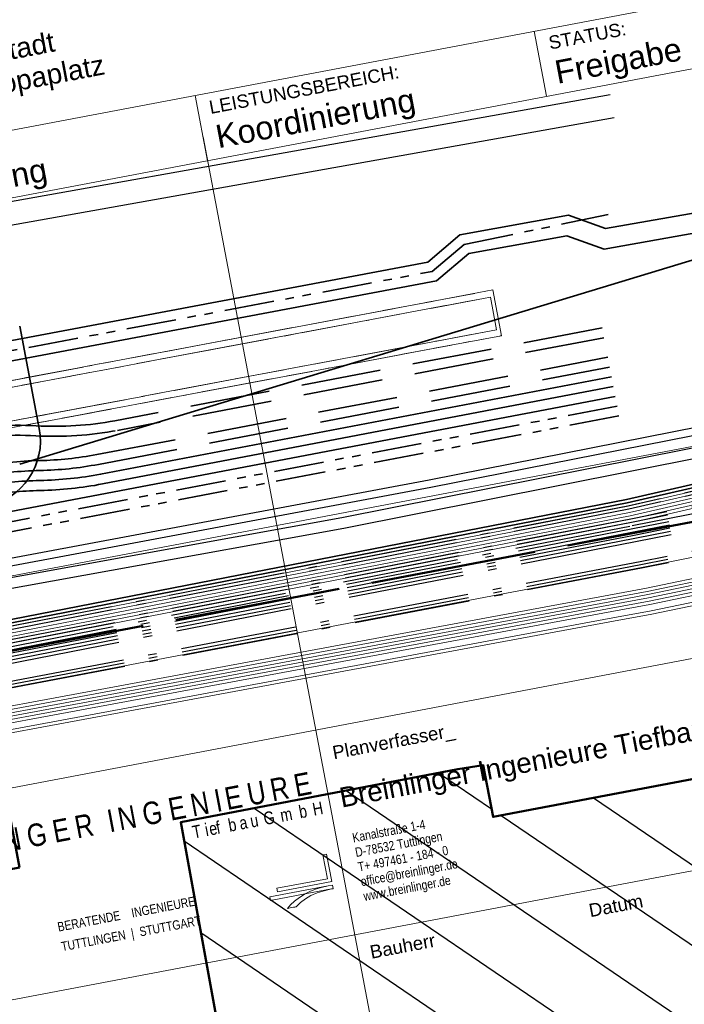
# Model space of a CAD drawing. Extents: x 3503739 to 3504470, y 5375172 to 5375561.
# Tile 83 of 121: x 3504146 to 3504156, y 5375369 to 5375384. Entities that reach past the tile are written whole.
import ezdxf

# ---------------------------------------------------------------- set-up
doc = ezdxf.new("R2010")
doc.units = 0
doc.header["$MEASUREMENT"] = 0
for name, pattern in [('2', [3.4, 1.2, -0.5, 1.2, -0.5]), ('202', [2.64, 1.75, -0.38, 0.13, -0.38]), ('237', [1.5, 0.75, -0.18, 0.13, -0.13, 0.13, -0.18]), ('239', [2.09, 0.75, -0.18, 0.75, -0.18, 0.05, -0.18]), ('38', [5.5, 4, -0.5, 0.5, -0.5]), ('4', [6, 2.5, -0.5, 2.5, -0.5]), ('85', [2.7501, 2.0001, -0.25, 0.25, -0.25])]:
    doc.linetypes.add(name, pattern=pattern)
for name, color, linetype in [('1WB_LICHT_KSR', 7, 'Continuous'), ('4WB_BESTAND_1_BA', 7, 'Continuous'), ('4WB_G_LEITUNG', 7, 'Continuous'), ('4WB_KANALISATION', 7, 'Continuous'), ('4WB_WV_LEITUNG', 7, 'Continuous'), ('4WP_KANCAD', 7, 'Continuous'), ('_4WP_DB_KAB_ABBR', 7, 'Continuous'), ('_4WP_KANCAD_', 7, 'Continuous'), ('_4WP_LICHT-KSR', 7, 'Continuous'), ('_4WP_NEUEGRENZE', 7, 'Continuous'), ('_4WP_STADT_BEW_S', 7, 'Continuous'), ('_4WP_STADT_DATEN', 7, 'Continuous'), ('_4WP_STADT_FTT1', 7, 'Continuous'), ('_4WP_STADT_KLEIN', 7, 'Continuous'), ('_4WP_STADT_LSA', 7, 'Continuous'), ('_4WP_STADT_RESER', 7, 'Continuous'), ('_4WP_STADT_STROM', 7, 'Continuous'), ('K_FLURSTUECKE', 7, 'Continuous'), ('K_GEBAEUDE', 7, 'Continuous'), ('W-SCHESTEMPEL1', 7, 'Continuous')]:
    doc.layers.add(name, color=color, linetype=linetype)
doc.styles.add('660', font='ARIAL.TTF', dxfattribs={"height": 0.35})
doc.styles.add('665', font='ARIAL.TTF', dxfattribs={"height": 0.2})
doc.styles.add('666', font='ARIAL.TTF', dxfattribs={"width": 0.8, "height": 0.14})
doc.styles.add('667', font='ARIAL.TTF', dxfattribs={"width": 0.8, "height": 0.14})
doc.styles.add('668', font='ARIAL.TTF', dxfattribs={"width": 0.8, "height": 0.34})
doc.styles.add('669', font='ARIAL.TTF', dxfattribs={"width": 0.8, "height": 0.34})
doc.styles.add('670', font='ARIAL.TTF', dxfattribs={"width": 0.8, "height": 0.192})
doc.styles.add('671', font='ARIAL.TTF', dxfattribs={"height": 0.3})

# ---------------------------------------------------------------- blocks, each defined once
blk = doc.blocks.new('_X0')
at = {"color": 252, "linetype": 'Continuous', "lineweight": 25}
for p, q in [((-24.523, 12.634), (-23.723, 12.09)), ((-25.909, 12.368), (-18.815, 7.54)), ((-22.19, 12.256), (-16.034, 8.066)), ((-27.296, 12.102), (-20.206, 7.277)), ((-23.58, 11.993), (-17.425, 7.803)), ((-28.349, 11.609), (-21.368, 6.858)), ((-28.096, 10.227), (-8.388, -3.185))]:
    blk.add_line(p, q, dxfattribs=at)

msp = doc.modelspace()

# ---------------------------------------------------------------- linework, layer by layer
at = {"layer": '1WB_LICHT_KSR', "color": 190, "linetype": 'Continuous', "lineweight": 35}
for points in [[(3504211.482, 5375387.747), (3504204.093, 5375386.637), (3504200.361, 5375386.007), (3504198.385, 5375385.654), (3504197.529, 5375385.502), (3504197.127, 5375385.403), (3504196.903, 5375385.267), (3504196.197, 5375384.767), (3504195.376, 5375384.2), (3504194.928, 5375384.114), (3504190.09, 5375383.252), (3504184.33, 5375382.312), (3504178.06, 5375381.347), (3504170.886, 5375379.997), (3504166.111, 5375379.267), (3504160.829, 5375378.367), (3504155.198, 5375377.077), (3504137.903, 5375373.707), (3504132.982, 5375372.797), (3504109.346, 5375368.287), (3504102.663, 5375366.987), (3504097.025, 5375367.877), (3504085.013, 5375369.557)], [(3504166.119, 5375379.218), (3504160.839, 5375378.318), (3504155.209, 5375377.028), (3504137.913, 5375373.658), (3504132.991, 5375372.748), (3504109.355, 5375368.238), (3504109.053, 5375368.179), (3504102.664, 5375366.936), (3504097.018, 5375367.828), (3504085.006, 5375369.507)]]:
    msp.add_lwpolyline(points, dxfattribs=at)
at = {"layer": '4WB_BESTAND_1_BA', "color": 250, "linetype": '202', "lineweight": 25}
for points in [[(3504084.957, 5375369.157), (3504096.969, 5375367.485), (3504102.671, 5375366.579), (3504109.123, 5375367.836), (3504109.418, 5375367.895), (3504133.054, 5375372.405), (3504137.983, 5375373.315), (3504155.282, 5375376.685), (3504166.187, 5375378.826), (3504170.96, 5375379.556), (3504178.141, 5375380.906), (3504184.411, 5375381.871), (3504190.162, 5375382.811), (3504195.529, 5375383.768), (3504196.496, 5375384.302), (3504197.186, 5375384.911), (3504197.599, 5375385.159), (3504200.134, 5375385.614), (3504200.417, 5375385.664), (3504204.149, 5375386.294), (3504211.531, 5375387.404)], [(3504211.552, 5375387.257), (3504204.173, 5375386.147), (3504200.441, 5375385.517), (3504200.166, 5375385.468), (3504197.653, 5375385.015), (3504197.276, 5375384.788), (3504196.583, 5375384.179), (3504195.58, 5375383.624), (3504190.186, 5375382.664), (3504184.438, 5375381.724), (3504178.168, 5375380.759), (3504170.984, 5375379.409), (3504166.214, 5375378.679), (3504155.312, 5375376.538), (3504138.013, 5375373.168), (3504133.081, 5375372.258), (3504109.445, 5375367.748), (3504109.153, 5375367.689), (3504102.674, 5375366.426), (3504096.948, 5375367.338), (3504084.936, 5375369.007)], [(3504211.545, 5375387.306), (3504204.165, 5375386.196), (3504200.433, 5375385.566), (3504200.151, 5375385.516), (3504197.635, 5375385.063), (3504197.246, 5375384.829), (3504196.554, 5375384.22), (3504195.563, 5375383.672), (3504190.178, 5375382.713), (3504184.429, 5375381.773), (3504178.159, 5375380.808), (3504170.976, 5375379.458), (3504166.205, 5375378.728), (3504155.302, 5375376.587), (3504138.003, 5375373.217), (3504133.072, 5375372.307), (3504109.436, 5375367.797), (3504109.143, 5375367.738), (3504102.673, 5375366.477), (3504096.955, 5375367.387), (3504084.943, 5375369.057)], [(3504211.538, 5375387.355), (3504204.157, 5375386.245), (3504200.425, 5375385.615), (3504200.143, 5375385.565), (3504197.617, 5375385.111), (3504197.216, 5375384.87), (3504196.525, 5375384.261), (3504195.546, 5375383.72), (3504190.17, 5375382.762), (3504184.42, 5375381.822), (3504178.15, 5375380.857), (3504170.968, 5375379.507), (3504166.196, 5375378.777), (3504155.292, 5375376.636), (3504137.993, 5375373.266), (3504133.063, 5375372.356), (3504109.427, 5375367.846), (3504109.133, 5375367.787), (3504102.672, 5375366.528), (3504096.962, 5375367.436), (3504084.95, 5375369.107)], [(3504211.566, 5375387.159), (3504204.189, 5375386.049), (3504200.457, 5375385.419), (3504197.689, 5375384.919), (3504197.336, 5375384.706), (3504196.641, 5375384.097), (3504195.614, 5375383.528), (3504190.202, 5375382.566), (3504184.456, 5375381.626), (3504178.186, 5375380.661), (3504171, 5375379.311), (3504166.232, 5375378.581), (3504155.332, 5375376.44), (3504138.033, 5375373.07), (3504133.099, 5375372.16), (3504109.463, 5375367.65), (3504109.173, 5375367.591), (3504102.676, 5375366.324), (3504096.934, 5375367.24), (3504084.922, 5375368.907)], [(3504211.559, 5375387.208), (3504204.181, 5375386.098), (3504200.449, 5375385.468), (3504200.169, 5375385.418), (3504197.671, 5375384.967), (3504197.306, 5375384.747), (3504196.612, 5375384.138), (3504195.597, 5375383.576), (3504190.194, 5375382.615), (3504184.447, 5375381.675), (3504178.177, 5375380.71), (3504170.992, 5375379.36), (3504166.223, 5375378.63), (3504155.322, 5375376.489), (3504138.023, 5375373.119), (3504133.09, 5375372.209), (3504109.454, 5375367.699), (3504109.163, 5375367.64), (3504102.675, 5375366.375), (3504096.941, 5375367.289), (3504084.929, 5375368.957)], [(3504211.545, 5375386.954), (3504203.624, 5375385.716), (3504203.227, 5375385.676), (3504202.845, 5375385.376), (3504201.956, 5375384.652), (3504201.468, 5375384.505), (3504199.8, 5375384.296), (3504198.124, 5375384.086), (3504196.005, 5375383.547), (3504190.21, 5375382.517), (3504184.465, 5375381.577), (3504178.225, 5375380.436), (3504175.148, 5375379.841), (3504166.164, 5375378.301), (3504155.406, 5375376.141), (3504138.075, 5375372.845), (3504137.172, 5375372.678), (3504133.64, 5375372.019), (3504122.158, 5375369.841), (3504109.501, 5375367.447), (3504107.907, 5375367.141), (3504102.752, 5375366.161), (3504096.537, 5375367.076), (3504085.429, 5375368.676)], [(3504211.56, 5375386.855), (3504203.637, 5375385.617), (3504203.266, 5375385.579), (3504202.907, 5375385.298), (3504202.004, 5375384.562), (3504201.497, 5375384.409), (3504200.804, 5375384.32), (3504199.812, 5375384.196), (3504198.142, 5375383.988), (3504196.027, 5375383.449), (3504190.226, 5375382.419), (3504184.483, 5375381.479), (3504178.243, 5375380.338), (3504175.166, 5375379.743), (3504166.182, 5375378.203), (3504155.426, 5375376.043), (3504138.093, 5375372.747), (3504137.19, 5375372.58), (3504133.658, 5375371.921), (3504122.176, 5375369.743), (3504109.519, 5375367.349), (3504107.925, 5375367.043), (3504105.683, 5375366.616)], [(3504197.314, 5375385.046), (3504197.119, 5375384.931), (3504196.421, 5375384.439), (3504195.512, 5375383.816), (3504190.154, 5375382.86), (3504184.402, 5375381.92), (3504178.132, 5375380.955), (3504170.952, 5375379.605), (3504166.178, 5375378.875), (3504155.272, 5375376.734), (3504137.973, 5375373.364), (3504133.045, 5375372.454), (3504109.409, 5375367.944), (3504109.113, 5375367.885), (3504102.67, 5375366.63), (3504096.976, 5375367.534), (3504084.964, 5375369.207)], [(3504197.288, 5375385.089), (3504197.092, 5375384.973), (3504196.393, 5375384.48), (3504195.495, 5375383.864), (3504190.146, 5375382.909), (3504184.393, 5375381.969), (3504178.123, 5375381.004), (3504170.944, 5375379.654), (3504166.169, 5375378.924), (3504155.262, 5375376.783), (3504137.963, 5375373.413), (3504133.036, 5375372.503), (3504109.4, 5375367.993), (3504109.103, 5375367.934), (3504102.669, 5375366.681), (3504096.983, 5375367.583), (3504084.971, 5375369.257)], [(3504166.135, 5375379.12), (3504160.859, 5375378.22), (3504155.231, 5375376.93), (3504137.933, 5375373.56), (3504133.009, 5375372.65), (3504109.373, 5375368.14), (3504109.073, 5375368.081), (3504102.666, 5375366.834), (3504097.004, 5375367.73), (3504084.992, 5375369.407)], [(3504166.127, 5375379.169), (3504160.849, 5375378.269), (3504155.22, 5375376.979), (3504137.923, 5375373.609), (3504133, 5375372.699), (3504109.364, 5375368.189), (3504109.063, 5375368.13), (3504102.665, 5375366.885), (3504097.011, 5375367.779), (3504084.999, 5375369.457)], [(3504166.173, 5375378.252), (3504155.416, 5375376.092), (3504138.084, 5375372.796), (3504137.181, 5375372.629), (3504133.649, 5375371.97), (3504122.167, 5375369.792), (3504109.51, 5375367.398), (3504107.916, 5375367.092), (3504102.753, 5375366.11), (3504096.53, 5375367.027), (3504085.422, 5375368.627)]]:
    msp.add_lwpolyline(points, dxfattribs=at)
at = {"layer": '4WB_BESTAND_1_BA', "color": 7, "linetype": 'Continuous', "lineweight": 13}
for points in [[(3504198.333, 5375383.414), (3504197.904, 5375383.363), (3504194.996, 5375382.879), (3504192.733, 5375382.598), (3504178.592, 5375380.116), (3504177.389, 5375379.906), (3504175.806, 5375379.576), (3504170.931, 5375378.557), (3504166.242, 5375377.897), (3504163.019, 5375377.226), (3504161.055, 5375376.846), (3504155.511, 5375375.695), (3504154.939, 5375375.588), (3504137.241, 5375372.305), (3504133.71, 5375371.64), (3504122.228, 5375369.47), (3504108.516, 5375366.9), (3504107.691, 5375366.746), (3504102.832, 5375365.844), (3504096.3, 5375366.74), (3504085.386, 5375368.37)], [(3504198.327, 5375383.464), (3504197.897, 5375383.413), (3504194.989, 5375382.928), (3504192.726, 5375382.647), (3504178.583, 5375380.165), (3504177.38, 5375379.955), (3504175.796, 5375379.625), (3504170.922, 5375378.606), (3504166.233, 5375377.946), (3504163.009, 5375377.275), (3504161.045, 5375376.895), (3504155.501, 5375375.744), (3504154.93, 5375375.637), (3504137.232, 5375372.354), (3504133.701, 5375371.689), (3504122.219, 5375369.519), (3504108.507, 5375366.949), (3504107.682, 5375366.795), (3504102.831, 5375365.895), (3504096.307, 5375366.789), (3504085.393, 5375368.419)], [(3504085.365, 5375368.223), (3504096.279, 5375366.593), (3504102.835, 5375365.691), (3504107.718, 5375366.599), (3504108.543, 5375366.753), (3504122.255, 5375369.323), (3504133.737, 5375371.493), (3504137.268, 5375372.158), (3504154.966, 5375375.441), (3504155.541, 5375375.548), (3504161.085, 5375376.699), (3504163.049, 5375377.079), (3504166.269, 5375377.75), (3504170.958, 5375378.41), (3504175.836, 5375379.429), (3504177.416, 5375379.759), (3504178.619, 5375379.969), (3504192.754, 5375382.451), (3504195.017, 5375382.732), (3504197.925, 5375383.213), (3504198.351, 5375383.264)], [(3504198.345, 5375383.314), (3504197.918, 5375383.263), (3504195.01, 5375382.781), (3504192.747, 5375382.5), (3504178.61, 5375380.018), (3504177.407, 5375379.808), (3504175.826, 5375379.478), (3504170.949, 5375378.459), (3504166.26, 5375377.799), (3504163.039, 5375377.128), (3504161.075, 5375376.748), (3504155.531, 5375375.597), (3504154.957, 5375375.49), (3504137.259, 5375372.207), (3504133.728, 5375371.542), (3504122.246, 5375369.372), (3504108.534, 5375366.802), (3504107.709, 5375366.648), (3504102.834, 5375365.742), (3504096.286, 5375366.642), (3504085.372, 5375368.272)], [(3504085.379, 5375368.321), (3504096.293, 5375366.691), (3504102.833, 5375365.793), (3504107.7, 5375366.697), (3504108.525, 5375366.851), (3504122.237, 5375369.421), (3504133.719, 5375371.591), (3504137.25, 5375372.256), (3504154.948, 5375375.539), (3504155.521, 5375375.646), (3504161.065, 5375376.797), (3504163.029, 5375377.177), (3504166.251, 5375377.848), (3504170.94, 5375378.508), (3504175.816, 5375379.527), (3504177.398, 5375379.857), (3504178.601, 5375380.067), (3504192.74, 5375382.549), (3504195.003, 5375382.83), (3504197.911, 5375383.313), (3504198.339, 5375383.364)], [(3504085.358, 5375368.174), (3504096.272, 5375366.544), (3504102.836, 5375365.64), (3504107.727, 5375366.55), (3504108.552, 5375366.704), (3504122.264, 5375369.274), (3504133.746, 5375371.444), (3504137.277, 5375372.109), (3504154.975, 5375375.392), (3504155.551, 5375375.499), (3504161.095, 5375376.65), (3504163.059, 5375377.03), (3504166.278, 5375377.701), (3504170.967, 5375378.361), (3504175.846, 5375379.38), (3504177.425, 5375379.71), (3504178.628, 5375379.92), (3504192.761, 5375382.402), (3504195.024, 5375382.683), (3504197.932, 5375383.163), (3504198.357, 5375383.214)], [(3504166.295, 5375377.602), (3504163.079, 5375376.932), (3504161.115, 5375376.552), (3504155.571, 5375375.401), (3504154.993, 5375375.294), (3504137.295, 5375372.011), (3504133.765, 5375371.346), (3504122.282, 5375369.176), (3504108.57, 5375366.606), (3504107.745, 5375366.452), (3504102.838, 5375365.538), (3504096.258, 5375366.446), (3504085.344, 5375368.076)], [(3504166.303, 5375377.552), (3504163.089, 5375376.882), (3504161.125, 5375376.502), (3504155.581, 5375375.353), (3504155.002, 5375375.245), (3504137.304, 5375371.962), (3504133.774, 5375371.297), (3504122.291, 5375369.127), (3504108.579, 5375366.557), (3504107.754, 5375366.403), (3504102.839, 5375365.487), (3504096.251, 5375366.397), (3504085.337, 5375368.027)]]:
    msp.add_lwpolyline(points, dxfattribs=at)
at = {"layer": '4WB_BESTAND_1_BA', "color": 116, "linetype": 'Continuous', "lineweight": 13}
for points in [[(3504085.007, 5375369.404), (3504097.005, 5375367.731), (3504102.666, 5375366.834), (3504109.074, 5375368.081), (3504109.372, 5375368.14), (3504133.009, 5375372.65), (3504137.934, 5375373.56), (3504155.232, 5375376.93), (3504160.859, 5375378.22), (3504166.135, 5375379.121)], [(3504085.015, 5375369.454), (3504097.012, 5375367.78), (3504102.665, 5375366.885), (3504109.064, 5375368.13), (3504109.363, 5375368.189), (3504133, 5375372.699), (3504137.924, 5375373.609), (3504155.221, 5375376.979), (3504160.896, 5375378.277), (3504166.127, 5375379.17)], [(3504166.159, 5375378.972), (3504160.936, 5375378.081), (3504155.263, 5375376.783), (3504137.962, 5375373.413), (3504133.036, 5375372.503), (3504109.401, 5375367.993), (3504109.102, 5375367.934), (3504102.669, 5375366.681), (3504096.982, 5375367.582), (3504084.955, 5375369.26)], [(3504166.167, 5375378.923), (3504160.899, 5375378.024), (3504155.274, 5375376.734), (3504137.972, 5375373.364), (3504133.045, 5375372.454), (3504109.41, 5375367.944), (3504109.112, 5375367.885), (3504102.67, 5375366.63), (3504096.975, 5375367.533), (3504084.949, 5375369.21)]]:
    msp.add_lwpolyline(points, dxfattribs=at)
at = {"layer": '4WB_BESTAND_1_BA', "color": 251, "linetype": 'Continuous', "lineweight": 13}
for points in [[(3504166.151, 5375379.022), (3504160.879, 5375378.122), (3504155.253, 5375376.832), (3504137.953, 5375373.462), (3504133.027, 5375372.552), (3504109.391, 5375368.042), (3504109.093, 5375367.983), (3504102.668, 5375366.732), (3504096.99, 5375367.632), (3504084.978, 5375369.307)], [(3504166.143, 5375379.071), (3504160.916, 5375378.179), (3504155.242, 5375376.881), (3504137.943, 5375373.511), (3504133.018, 5375372.601), (3504109.382, 5375368.091), (3504109.083, 5375368.032), (3504102.667, 5375366.783), (3504096.997, 5375367.681), (3504084.985, 5375369.357)]]:
    msp.add_lwpolyline(points, dxfattribs=at)
at = {"layer": '4WB_BESTAND_1_BA', "color": 35, "linetype": 'Continuous', "lineweight": 13}
msp.add_lwpolyline([(3504166.181, 5375378.212), (3504155.424, 5375376.052), (3504138.092, 5375372.756), (3504137.189, 5375372.589), (3504133.657, 5375371.93), (3504122.175, 5375369.752), (3504109.518, 5375367.358), (3504107.923, 5375367.052), (3504105.677, 5375366.625), (3504105.537, 5375366.457), (3504105.462, 5375366.237), (3504105.594, 5375365.547), (3504106.228, 5375362.12), (3504106.585, 5375359.19), (3504106.757, 5375358.755), (3504108.278, 5375355.223), (3504109.365, 5375352.799), (3504109.825, 5375352.413), (3504112.259, 5375351.396)], dxfattribs=at)
at = {"layer": '4WB_G_LEITUNG', "color": 6, "linetype": 'Continuous', "lineweight": 25}
for points in [[(3504085.477, 5375370.552), (3504097.382, 5375368.712), (3504103.166, 5375368.061), (3504109.274, 5375369.243), (3504121.004, 5375371.493), (3504132.565, 5375373.562), (3504133.716, 5375373.742), (3504134.949, 5375373.882), (3504140.444, 5375375.053), (3504152.251, 5375377.263), (3504164.06, 5375379.593), (3504175.875, 5375381.843), (3504187.576, 5375383.913), (3504199.26, 5375386.373), (3504204.957, 5375387.533), (3504211.05, 5375388.662), (3504223.011, 5375390.112), (3504223.231, 5375390.163), (3504230.399, 5375391.802), (3504234.778, 5375392.122), (3504242.124, 5375392.542), (3504246.704, 5375392.722), (3504246.978, 5375392.732)], [(3504246.974, 5375392.842), (3504246.699, 5375392.832), (3504242.119, 5375392.652), (3504234.771, 5375392.232), (3504230.382, 5375391.911), (3504223.206, 5375390.27), (3504222.992, 5375390.221), (3504211.033, 5375388.771), (3504204.936, 5375387.641), (3504199.237, 5375386.48), (3504187.555, 5375384.021), (3504175.855, 5375381.951), (3504164.039, 5375379.701), (3504152.23, 5375377.371), (3504140.423, 5375375.161), (3504134.932, 5375373.991), (3504133.701, 5375373.851), (3504132.546, 5375373.671), (3504120.984, 5375371.601), (3504109.253, 5375369.351), (3504103.161, 5375368.172), (3504097.397, 5375368.821), (3504085.494, 5375370.661)]]:
    msp.add_lwpolyline(points, dxfattribs=at)
at = {"layer": '4WB_KANALISATION', "color": 7, "linetype": '85', "lineweight": 18}
for p, q in [((3504104.513, 5375371.08), (3504153.187, 5375380.232)), ((3504104.589, 5375370.992), (3504153.149, 5375380.123)), ((3504104.643, 5375370.392), (3504153.317, 5375379.544)), ((3504129.469, 5375375.161), (3504153.241, 5375379.632))]:
    msp.add_line(p, q, dxfattribs=at)
at = {"layer": '4WB_WV_LEITUNG', "color": 4, "linetype": 'Continuous', "lineweight": 25}
for points in [[(3504082.965, 5375370.893), (3504094.819, 5375368.856), (3504103.099, 5375367.628), (3504109.267, 5375369.035), (3504121.131, 5375371.435), (3504132.968, 5375373.265), (3504133.786, 5375373.445), (3504134.385, 5375373.576), (3504140.417, 5375374.905), (3504150.912, 5375376.805), (3504162.835, 5375379.175)], [(3504082.938, 5375370.735), (3504094.794, 5375368.698), (3504103.106, 5375367.465), (3504109.3, 5375368.878), (3504121.159, 5375371.278), (3504132.997, 5375373.108), (3504133.821, 5375373.288), (3504134.42, 5375373.419), (3504140.448, 5375374.748), (3504150.942, 5375376.648), (3504162.866, 5375379.018)]]:
    msp.add_lwpolyline(points, dxfattribs=at)
at = {"layer": '4WP_KANCAD', "color": 7, "linetype": '38', "lineweight": 18}
for p, q in [((3504104.513, 5375371.08), (3504153.187, 5375380.232)), ((3504104.589, 5375370.992), (3504153.149, 5375380.123)), ((3504104.643, 5375370.392), (3504153.317, 5375379.544)), ((3504104.681, 5375370.501), (3504153.241, 5375379.632))]:
    msp.add_line(p, q, dxfattribs=at)
at = {"layer": '_4WP_DB_KAB_ABBR', "color": 250, "linetype": 'Continuous', "lineweight": 25}
for p, q in [((3504119.692, 5375376.885), (3504154.95, 5375383.173)), ((3504119.692, 5375376.885), (3504154.95, 5375383.173)), ((3504119.753, 5375376.54), (3504155.012, 5375382.829)), ((3504119.753, 5375376.54), (3504155.012, 5375382.829))]:
    msp.add_line(p, q, dxfattribs=at)
at = {"layer": '_4WP_KANCAD_', "color": 7, "linetype": '239', "lineweight": 18}
for points in [[(3504104.643, 5375370.392), (3504153.317, 5375379.544), (3504153.187, 5375380.232), (3504104.513, 5375371.08)], [(3504104.681, 5375370.501), (3504129.466, 5375375.161), (3504153.241, 5375379.632), (3504153.149, 5375380.123), (3504104.589, 5375370.992)]]:
    msp.add_lwpolyline(points, dxfattribs=at)
at = {"layer": '_4WP_LICHT-KSR', "color": 190, "linetype": '2', "lineweight": 35}
msp.add_lwpolyline([(3504138.969, 5375376.96, -0.023455), (3504139.791, 5375377.073, -0.111418), (3504140.594, 5375376.965, 0.136637), (3504141.767, 5375376.867), (3504145.452, 5375377.569, -0.04212), (3504146.364, 5375377.664, 0.042117), (3504147.225, 5375377.754), (3504154.916, 5375379.219)], format="xyb", dxfattribs=at)
at = {"layer": '_4WP_NEUEGRENZE', "color": 7, "linetype": '4', "lineweight": 50}
msp.add_lwpolyline([(3504100.614, 5375362.972), (3504146.062, 5375371.536), (3504145.468, 5375374.709), (3504168.883, 5375379.145), (3504169.469, 5375376.032), (3504232.869, 5375388.699), (3504233.364, 5375386.05), (3504241.5, 5375387.58), (3504267.489, 5375392.467), (3504286.796, 5375396.097), (3504304.757, 5375399.475), (3504315.022, 5375401.405)], dxfattribs=at)
at = {"layer": '_4WP_STADT_BEW_S', "color": 142, "linetype": 'Continuous', "lineweight": 35}
msp.add_lwpolyline([(3504192.723, 5375387.93), (3504187.474, 5375386.904), (3504184.793, 5375386.38), (3504172.607, 5375384.252), (3504163.814, 5375382.717, 0.070922), (3504162.855, 5375382.405, -0.070918), (3504161.896, 5375382.094), (3504160.264, 5375381.809, -0.070631), (3504159.252, 5375381.777, 0.070634), (3504158.241, 5375381.744), (3504154.88, 5375381.158), (3504154.325, 5375381.357), (3504152.691, 5375381.061), (3504152.207, 5375380.651), (3504125.695, 5375375.656), (3504125.645, 5375375.582, -0.236691), (3504119.374, 5375372.101), (3504116.104, 5375371.963, -0.083182), (3504114.258, 5375372.194), (3504101.428, 5375376.022, 0.222583), (3504098.707, 5375375.616, -0.093318), (3504096.613, 5375374.731), (3504096.365, 5375375.23)], format="xyb", dxfattribs=at)
at = {"layer": '_4WP_STADT_BEW_S', "color": 5, "linetype": 'Continuous', "lineweight": 35}
msp.add_lwpolyline([(3504184.831, 5375386.184), (3504163.864, 5375382.45, 0.070894), (3504162.906, 5375382.135, -0.07089), (3504161.948, 5375381.82), (3504160.317, 5375381.529, -0.071787), (3504159.306, 5375381.493, 0.071046), (3504158.295, 5375381.458), (3504154.86, 5375380.846), (3504154.299, 5375381.047), (3504152.823, 5375380.78), (3504152.34, 5375380.371), (3504125.662, 5375375.344, -0.230644), (3504119.381, 5375371.951), (3504116.11, 5375371.814, -0.083182), (3504114.215, 5375372.05), (3504101.386, 5375375.878, 0.222584), (3504098.79, 5375375.491, -0.105774), (3504096.34, 5375374.526), (3504077.01, 5375371.316)], format="xyb", dxfattribs=at)
at = {"layer": '_4WP_STADT_BEW_S', "color": 35, "linetype": '237', "lineweight": 35}
msp.add_lwpolyline([(3504116.371, 5375371.581), (3504117.023, 5375371.702), (3504119.387, 5375371.801, 0.242281), (3504125.99, 5375375.559), (3504143.255, 5375378.812), (3504152.274, 5375380.511), (3504152.753, 5375380.917), (3504154.922, 5375381.366)], format="xyb", dxfattribs=at)
at = {"layer": '_4WP_STADT_DATEN', "color": 7, "linetype": 'Continuous', "lineweight": 35}
msp.add_line((3504141.907, 5375376.13), (3504155.028, 5375378.629), dxfattribs=at)
msp.add_lwpolyline([(3504137.939, 5375376.153, -0.012456), (3504138.982, 5375376.319, -0.082584), (3504140.024, 5375376.286, 0.096537), (3504141.879, 5375376.278), (3504145.565, 5375376.98, 0.413935), (3504146.36, 5375378.148), (3504146.068, 5375379.689)], format="xyb", dxfattribs=at)
at = {"layer": '_4WP_STADT_FTT1', "color": 1, "linetype": '2', "lineweight": 35}
for points in [[(3504154.831, 5375379.661), (3504147.498, 5375378.264, -0.060446), (3504146.314, 5375378.187, 0.060985), (3504145.046, 5375378.103), (3504141.655, 5375377.457, -0.136573), (3504140.803, 5375377.527, 0.119022), (3504139.996, 5375377.624), (3504139.638, 5375377.563)], [(3504154.859, 5375379.513), (3504147.537, 5375378.119, -0.060984), (3504146.306, 5375378.037, 0.060985), (3504145.074, 5375377.955), (3504141.683, 5375377.309, -0.136581), (3504140.751, 5375377.387, 0.155054), (3504139.794, 5375377.433, -0.009649), (3504139.358, 5375377.326, -0.009652), (3504138.919, 5375377.236), (3504137.974, 5375377.061, -0.086678), (3504137.511, 5375377.057, 0.048933), (3504136.961, 5375377.093, 0.068988), (3504136.433, 5375377.002, 0.045511), (3504134.444, 5375376.156, -0.076344), (3504133.056, 5375375.663), (3504131.762, 5375375.417, 0.064943), (3504130.66, 5375375.054, -0.064946), (3504129.559, 5375374.691), (3504123.377, 5375373.513, -0.208112), (3504122.537, 5375373.702, 0.189316), (3504121.691, 5375373.926)]]:
    msp.add_lwpolyline(points, format="xyb", dxfattribs=at)
at = {"layer": '_4WP_STADT_KLEIN', "color": 3, "linetype": '237', "lineweight": 35}
msp.add_lwpolyline([(3504155.056, 5375378.482), (3504141.935, 5375375.983, -0.096537), (3504139.965, 5375375.991, 0.095135), (3504137.966, 5375376.006)], format="xyb", dxfattribs=at)
at = {"layer": '_4WP_STADT_LSA', "color": 7, "linetype": '237', "lineweight": 35}
msp.add_lwpolyline([(3504155.084, 5375378.335), (3504141.963, 5375375.836, -0.096537), (3504139.936, 5375375.844, 0.095135), (3504137.993, 5375375.858)], format="xyb", dxfattribs=at)
at = {"layer": '_4WP_STADT_RESER', "color": 7, "linetype": 'Continuous', "lineweight": 35}
for points in [[(3504139.024, 5375376.665, -0.018703), (3504139.765, 5375376.774, -0.116228), (3504140.49, 5375376.684, 0.136638), (3504141.823, 5375376.572), (3504145.508, 5375377.274, -0.04212), (3504146.37, 5375377.364, 0.042117), (3504147.282, 5375377.459), (3504154.972, 5375378.924)], [(3504155, 5375378.777), (3504147.31, 5375377.312, -0.042117), (3504146.373, 5375377.214, 0.04212), (3504145.537, 5375377.127), (3504141.851, 5375376.425, -0.136638), (3504140.438, 5375376.543, 0.135231), (3504139.024, 5375376.665)]]:
    msp.add_lwpolyline(points, format="xyb", dxfattribs=at)
at = {"layer": '_4WP_STADT_STROM', "color": 3, "linetype": '2', "lineweight": 35}
msp.add_lwpolyline([(3504138.993, 5375376.831, -0.026872), (3504139.777, 5375376.932, -0.107961), (3504140.542, 5375376.825, 0.136638), (3504141.795, 5375376.72), (3504145.48, 5375377.422, -0.04212), (3504146.367, 5375377.514, 0.042117), (3504147.253, 5375377.607), (3504154.944, 5375379.071)], format="xyb", dxfattribs=at)
at = {"layer": 'K_FLURSTUECKE', "color": 252, "linetype": 'Continuous', "lineweight": 35}
for p, q in [((3504146.066, 5375377.609), (3504166.354, 5375383.771)), ((3504166.354, 5375383.771), (3504146.066, 5375377.609)), ((3504146.066, 5375377.609), (3504166.354, 5375383.771)), ((3504166.354, 5375383.771), (3504146.066, 5375377.609))]:
    msp.add_line(p, q, dxfattribs=at)
at = {"layer": 'K_GEBAEUDE', "color": 252, "linetype": 'Continuous', "lineweight": 50}
msp.add_lwpolyline([(3504170.34, 5375357.5), (3504152.24, 5375354), (3504152.66, 5375351.8), (3504152.56, 5375351.78), (3504146.17, 5375350.57), (3504145.51, 5375354.2), (3504145.64, 5375354.22), (3504144.35, 5375360.95), (3504143.02, 5375367.91), (3504149.07, 5375369.05), (3504148.49, 5375372.22), (3504152.66, 5375373.02), (3504153.04, 5375373.08), (3504153.19, 5375372.3), (3504162.6, 5375374.08), (3504162.46, 5375374.87), (3504166.98, 5375375.73)], dxfattribs=at)
msp.add_lwpolyline([(3504170.34, 5375357.5), (3504152.24, 5375354), (3504152.66, 5375351.8), (3504152.56, 5375351.78), (3504146.17, 5375350.57), (3504145.51, 5375354.2), (3504145.64, 5375354.22), (3504144.35, 5375360.95), (3504143.02, 5375367.91), (3504149.07, 5375369.05), (3504148.49, 5375372.22), (3504152.66, 5375373.02), (3504153.04, 5375373.08), (3504153.19, 5375372.3), (3504162.6, 5375374.08), (3504162.46, 5375374.87), (3504166.98, 5375375.73)], dxfattribs=at)
at = {"layer": 'W-SCHESTEMPEL1', "color": 7, "linetype": 'Continuous', "lineweight": 13}
for p, q in [((3504141.716, 5375381.831), (3504158.909, 5375385.1)), ((3504141.903, 5375380.849), (3504159.096, 5375384.117)), ((3504153.995, 5375383.148), (3504153.808, 5375384.13)), ((3504148.894, 5375382.178), (3504148.707, 5375383.16)), ((3504148.826, 5375382.538), (3504149.937, 5375376.689)), ((3504142.946, 5375375.36), (3504160.139, 5375378.628)), ((3504149.937, 5375376.689), (3504152.629, 5375362.531)), ((3504143.532, 5375372.278), (3504160.725, 5375375.546)), ((3504144.118, 5375369.196), (3504161.311, 5375372.464))]:
    msp.add_line(p, q, dxfattribs=at)
at = {"layer": 'W-SCHESTEMPEL1', "color": 251, "linetype": 'Continuous', "lineweight": 13}
for p, q in [((3504150.629, 5375371.729), (3504150.683, 5375371.739)), ((3504150.629, 5375371.729), (3504150.683, 5375371.739)), ((3504150.697, 5375371.369), (3504150.629, 5375371.729)), ((3504150.697, 5375371.369), (3504150.629, 5375371.729)), ((3504150.683, 5375371.739), (3504150.762, 5375371.325)), ((3504150.683, 5375371.739), (3504150.762, 5375371.325)), ((3504149.936, 5375371.225), (3504150.697, 5375371.369)), ((3504149.936, 5375371.225), (3504150.697, 5375371.369)), ((3504149.947, 5375371.17), (3504149.936, 5375371.225)), ((3504149.947, 5375371.17), (3504149.936, 5375371.225)), ((3504150.762, 5375371.325), (3504149.947, 5375371.17)), ((3504150.762, 5375371.325), (3504149.947, 5375371.17)), ((3504150.762, 5375371.325), (3504150.762, 5375371.325))]:
    msp.add_line(p, q, dxfattribs=at)
at = {"layer": 'W-SCHESTEMPEL1', "color": 253, "linetype": 'Continuous', "lineweight": 13}
msp.add_line((3504149.839, 5375371.041), (3504149.829, 5375371.095), dxfattribs=at)
at = {"layer": 'W-SCHESTEMPEL1', "color": 145, "linetype": 'Continuous', "lineweight": 13}
msp.add_line((3504150.782, 5375371.22), (3504150.782, 5375371.22), dxfattribs=at)
at = {"layer": 'W-SCHESTEMPEL1', "color": 5, "linetype": 'Continuous', "lineweight": 13}
msp.add_polyline3d([(3504150.762, 5375371.325, 0), (3504149.947, 5375371.17, 0), (3504149.936, 5375371.225, 0), (3504150.697, 5375371.369, 0), (3504150.629, 5375371.729, 0), (3504150.683, 5375371.739, 0), (3504150.762, 5375371.325, 0)], dxfattribs=at)
at = {"layer": 'W-SCHESTEMPEL1', "color": 253, "linetype": 'Continuous', "lineweight": 13}
msp.add_polyline3d([(3504150.515, 5375371.21, 0), (3504150.604, 5375371.238, 0), (3504150.708, 5375371.262, 0), (3504149.829, 5375371.095, 0), (3504149.839, 5375371.041, 0), (3504150.361, 5375371.14, 0), (3504150.434, 5375371.177, 0), (3504150.515, 5375371.21, 0)], dxfattribs=at)
at = {"layer": 'W-SCHESTEMPEL1', "color": 145, "linetype": 'Continuous', "lineweight": 13}
for points in [[(3504150.772, 5375371.274, 0), (3504150.708, 5375371.262, 0), (3504150.604, 5375371.238, 0), (3504150.515, 5375371.21, 0), (3504150.434, 5375371.177, 0), (3504150.361, 5375371.14, 0), (3504150.782, 5375371.22, 0), (3504150.772, 5375371.274, 0)], [(3504150.708, 5375371.262, 0), (3504150.604, 5375371.238, 0), (3504150.515, 5375371.21, 0), (3504150.434, 5375371.177, 0), (3504150.361, 5375371.14, 0)], [(3504150.759, 5375371.215, 0), (3504150.765, 5375371.216, 0), (3504150.776, 5375371.219, 0), (3504150.782, 5375371.22, 0)]]:
    msp.add_polyline3d(points, dxfattribs=at)
at = {"layer": 'W-SCHESTEMPEL1', "color": 143, "linetype": 'Continuous', "lineweight": 13}
msp.add_polyline3d([(3504150.366, 5375371.067, 0), (3504150.448, 5375371.116, 0), (3504150.543, 5375371.156, 0), (3504150.647, 5375371.189, 0), (3504150.759, 5375371.215, 0), (3504150.765, 5375371.216, 0), (3504150.776, 5375371.219, 0), (3504150.782, 5375371.22, 0), (3504150.361, 5375371.14, 0), (3504150.275, 5375371.086, 0), (3504150.203, 5375371.03, 0), (3504150.143, 5375370.975, 0), (3504150.095, 5375370.921, 0), (3504150.096, 5375370.922, 0), (3504150.1, 5375370.922, 0), (3504150.107, 5375370.924, 0), (3504150.116, 5375370.925, 0), (3504150.137, 5375370.929, 0), (3504150.162, 5375370.934, 0), (3504150.186, 5375370.939, 0), (3504150.208, 5375370.943, 0), (3504150.216, 5375370.944, 0), (3504150.223, 5375370.946, 0), (3504150.227, 5375370.946, 0), (3504150.229, 5375370.947, 0), (3504150.292, 5375371.01, 0), (3504150.366, 5375371.067, 0)], dxfattribs=at)

# ---------------------------------------------------------------- block references
at = {"layer": 'K_GEBAEUDE'}
msp.add_blockref('_X0', (3504176.89, 5375360.33), dxfattribs=at)

# ---------------------------------------------------------------- texts
at = {"layer": 'W-SCHESTEMPEL1', "color": 7, "linetype": 'Continuous'}
for s, height, style, p in [('Tübingen Universitätsstadt', 0.3, '671', (3504141.739, 5375382.901)), ('STATUS:', 0.2, '665', (3504154.047, 5375383.851)), ('Freigabe', 0.35, '660', (3504154.158, 5375383.334)), ('Neuordnung ZOB Europaplatz', 0.3, '671', (3504141.828, 5375382.43)), ('LEISTUNGSBEREICH:', 0.2, '665', (3504148.938, 5375382.881)), ('Koordinierung', 0.35, '660', (3504149.054, 5375382.364)), ('Ausführungsplanung', 0.35, '660', (3504142.097, 5375381.043)), ('Breinlinger Ingenieure Tiefbau GmbH', 0.3, '671', (3504150.91, 5375372.438)), ('Planverfasser_', 0.2, '665', (3504150.794, 5375373.166)), ('Datum', 0.2, '665', (3504154.653, 5375370.789)), ('Bauherr', 0.2, '665', (3504151.358, 5375370.163))]:
    msp.add_text(s, height=height, rotation=10.764, dxfattribs=dict(at, style=style)).set_placement(p)
at = {"layer": 'W-SCHESTEMPEL1', "color": 253, "linetype": 'Continuous', "width": 0.8}
for s, height, style, p in [('R', 0.34, '669', (3504149.872, 5375372.532)), ('E', 0.34, '669', (3504150.229, 5375372.6)), ('I', 0.34, '669', (3504149.032, 5375372.372)), ('E', 0.34, '669', (3504149.189, 5375372.402)), ('U', 0.34, '669', (3504149.525, 5375372.466)), ('E', 0.34, '669', (3504148.34, 5375372.241)), ('N', 0.34, '669', (3504148.671, 5375372.304)), ('I', 0.34, '669', (3504147.421, 5375372.066)), ('N', 0.34, '669', (3504147.578, 5375372.096)), ('G', 0.34, '669', (3504147.947, 5375372.166)), ('b', 0.192, '670', (3504150.287, 5375372.277)), ('H', 0.192, '670', (3504150.493, 5375372.317)), ('f', 0.192, '670', (3504149.04, 5375372.04)), ('b', 0.192, '670', (3504149.224, 5375372.075)), ('a', 0.192, '670', (3504149.39, 5375372.107)), ('u', 0.192, '670', (3504149.554, 5375372.138)), ('G', 0.192, '670', (3504149.755, 5375372.176)), ('m', 0.192, '670', (3504150.006, 5375372.224)), ('T', 0.192, '670', (3504148.684, 5375371.973)), ('i', 0.192, '670', (3504148.873, 5375372.009)), ('e', 0.192, '670', (3504148.935, 5375372.02))]:
    msp.add_text(s, height=height, rotation=10.764, dxfattribs=dict(at, style=style)).set_placement(p)
at = {"layer": 'W-SCHESTEMPEL1', "color": 251, "linetype": 'Continuous', "style": '668', "width": 0.8}
for s, p in [('E', (3504146.596, 5375371.909)), ('R', (3504146.931, 5375371.973)), ('N', (3504145.842, 5375371.766)), ('G', (3504146.209, 5375371.836))]:
    msp.add_text(s, height=0.34, rotation=10.764, dxfattribs=at).set_placement(p)
at = {"layer": 'W-SCHESTEMPEL1', "color": 7, "linetype": 'Continuous', "style": '666', "width": 0.8}
for s, p in [('Kanalstraße 1-4', (3504151.087, 5375371.915)), ('D-78532 Tuttlingen', (3504151.129, 5375371.695)), ('T+ 497461 - 184 - 0', (3504151.171, 5375371.475)), ('office@breinlinger.de', (3504151.212, 5375371.255)), ('www.breinlinger.de', (3504151.254, 5375371.034))]:
    msp.add_text(s, height=0.14, rotation=10.764, dxfattribs=at).set_placement(p)
at = {"layer": 'W-SCHESTEMPEL1', "color": 145, "linetype": 'Continuous', "style": '667', "width": 0.8}
for s, p in [('BERATENDE    INGENIEURE', (3504146.65, 5375370.572)), ('TUTTLINGEN  |  STUTTGART', (3504146.706, 5375370.276))]:
    msp.add_text(s, height=0.14, rotation=10.764, dxfattribs=at).set_placement(p)

doc.saveas('drawing.dxf')
